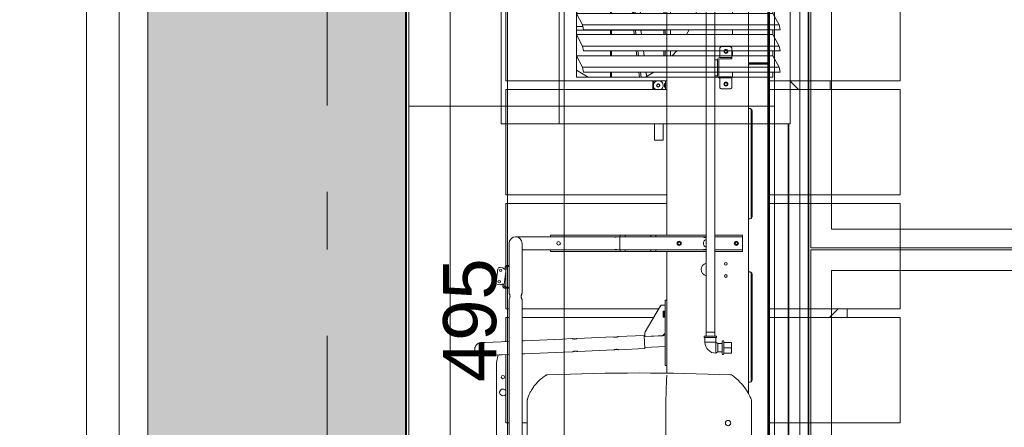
# Model space of a CAD drawing. Header units: centimetres. Extents: x -396 to 14490, y -515 to 1122.
# Tile 16 of 73: x -33 to 208, y 221 to 321. Entities that reach past the tile are written whole.
import ezdxf
from ezdxf.enums import TextEntityAlignment as Align

# ---------------------------------------------------------------- set-up
doc = ezdxf.new("R2010")
doc.units = ezdxf.units.CM
doc.header["$MEASUREMENT"] = 0
doc.linetypes.add('Przerywana podwójnie', pattern=[109.361107, 52.916665, -21.166666, 14.111111, -21.166666])
for name, color, linetype, lineweight, true_color in [('00 - nowa technologia myjni_Nr_pióra__246', 7, 'Continuous', 20, 0x1db3b3), ('440-K Słupy_Nr_pióra__88', 7, 'Continuous', 20, 0x426f9f), ('530 - Rynny i rury spustowe_Nr_pióra__84', 7, 'Continuous', 20, 0x70828f)]:
    doc.layers.add(name, color=color, linetype=linetype, lineweight=lineweight, true_color=true_color)
for name, color, linetype in [('154-Z Ciepłociągi', 7, 'Continuous'), ('299-A Wymiary Opisy', 7, 'Continuous'), ('410-K Osie główne', 7, 'Continuous'), ('420-K Ściany', 7, 'Continuous'), ('440-K Słupy', 7, 'Continuous'), ('530 - Rynny i rury spustowe', 7, 'Continuous'), ('Nowe_Drzwi Archicad', 7, 'Continuous')]:
    doc.layers.add(name, color=color, linetype=linetype)
for name, color, linetype, lineweight in [('154-Z Ciepłociągi_Nr_pióra__12', 7, 'Continuous', 13), ('299-A Wymiary Opisy_Nr_pióra__11', 7, 'Continuous', 0), ('410-K Osie główne_Nr_pióra__11', 7, 'Continuous', 0), ('420-K Ściany_Nr_pióra__11', 7, 'Continuous', 0), ('420-K Ściany_Nr_pióra__13', 7, 'Continuous', 25), ('420-K Ściany_Nr_pióra__27', 7, 'Continuous', 20), ('420-K Ściany_Nr_pióra__93', 9, 'Continuous', 20), ('Nowe_Drzwi Archicad_Nr_pióra__135', 5, 'Continuous', 13)]:
    doc.layers.add(name, color=color, linetype=linetype, lineweight=lineweight)
doc.styles.add('STYL_AUTOMATYCZNY_1', font='arial.ttf')
doc.styles.add('STYL_AUTOMATYCZNY_2', font='arial.ttf')
doc.dimstyles.new('STYL_AUTOMATYCZNY__2', dxfattribs={"dimtxt": 13, "dimasz": 7.6, "dimexe": 0.18, "dimexo": 0.0625, "dimgap": 0, "dimtad": 1, "dimdec": 0, "dimzin": 0, "dimdsep": 46, "dimtxsty": 'STYL_AUTOMATYCZNY_1', "dimblk": 'ARROWHEAD_2', "dimblk1": 'ARROWHEAD_2', "dimblk2": 'ARROWHEAD_2', "dimcen": 0.09, "dimclrd": 7, "dimclre": 7, "dimclrt": 7, "dimadec": 0, "dimazin": 0, "dimtfac": 1, "dimtdec": 4, "dimtmove": 0, "dimatfit": 3, "dimfxl": 0, "dimtolj": 1, "dimtzin": 0, "dimarcsym": 0})

# ---------------------------------------------------------------- blocks, each defined once
blk = doc.blocks.new('ElemPrzekroju_3_1')
at = {"layer": '420-K Ściany', "linetype": 'Continuous', "lineweight": 0, "true_color": 0x000000}
blk.add_hatch(color=18, dxfattribs=at).paths.add_polyline_path([(-1.8, 470), (-1.8, 25), (61.2, 25), (61.2, 470)])
at = {"layer": '420-K Ściany_Nr_pióra__13', "color": 7, "linetype": 'Continuous', "lineweight": 25}
blk.add_line((61.45, 25), (61.45, 454.99), dxfattribs=at)
at = {"layer": '420-K Ściany_Nr_pióra__27', "color": 7, "linetype": 'Continuous', "lineweight": 20}
for p, q in [((-1.8, 470), (-1.8, 25)), ((61.2, 455), (61.2, 25))]:
    blk.add_line(p, q, dxfattribs=at)
blk = doc.blocks.new('ElemPrzekroju_26_1')
at = {"layer": '440-K Słupy_Nr_pióra__88', "color": 155, "linetype": 'Continuous', "lineweight": 20, "true_color": 0x426f9f}
blk.add_line((72.2, 0), (72.2, 455), dxfattribs=at)
blk = doc.blocks.new('ElemPrzekroju_60_1')
at = {"layer": '530 - Rynny i rury spustowe_Nr_pióra__84', "color": 8, "linetype": 'Continuous', "lineweight": 20, "true_color": 0x70828f}
for p, q in [((-16.79, 409.54), (-16.79, 63.68)), ((-8.79, 409.54), (-8.79, 63.68))]:
    blk.add_line(p, q, dxfattribs=at)
blk = doc.blocks.new('ElemPrzekroju_67_1')
at = {"layer": '154-Z Ciepłociągi_Nr_pióra__12', "color": 7, "linetype": 'Continuous', "lineweight": 13}
for p, q in [((121.08, 379.8), (121.01, 379.8)), ((121.01, 375.8), (121.01, 379.8)), ((121.3, 379.8), (121.08, 379.8)), ((121.65, 379.8), (121.3, 379.8)), ((122.11, 379.8), (121.65, 379.8)), ((122.64, 379.8), (122.11, 379.8)), ((123.21, 379.8), (122.64, 379.8)), ((123.78, 379.8), (123.21, 379.8)), ((124.31, 379.8), (123.78, 379.8)), ((124.76, 379.8), (124.31, 379.8)), ((125.11, 379.8), (124.76, 379.8)), ((125.33, 379.8), (125.11, 379.8)), ((125.41, 379.8), (125.33, 379.8)), ((125.41, 375.8), (125.41, 379.8)), ((84.67, 295.8), (84.67, 375.8)), ((84.67, 375.8), (98.81, 375.8)), ((98.81, 295.8), (98.81, 375.8)), ((98.81, 375.8), (155.38, 375.8)), ((155.38, 375.8), (155.38, 295.8)), ((103.05, 364.4), (103.05, 307.2)), ((104.54, 361.6), (103.05, 364.4)), ((103.05, 364.4), (151.14, 364.4)), ((151.14, 364.4), (152.62, 361.6)), ((103.74, 363.11), (103.05, 362.71)), ((104.82, 360.4), (104.54, 361.6)), ((104.54, 361.6), (152.62, 361.6)), ((152.62, 361.6), (152.9, 360.4)), ((104.54, 356.4), (103.05, 359.2)), ((103.05, 359.2), (151.14, 359.2)), ((152.9, 360.4), (104.82, 360.4)), ((108.93, 359.2), (108.93, 360.4)), ((114.3, 360.4), (114.3, 359.2)), ((117.84, 359.2), (117.98, 360.4)), ((118.39, 360.4), (118.24, 359.2)), ((119.74, 360.4), (119.59, 359.2)), ((124.42, 359.2), (124.42, 360.4)), ((124.76, 360.4), (124.76, 359.2)), ((126.49, 359.2), (125.38, 360.4)), ((126.11, 359.61), (126.11, 359.2)), ((141.24, 360.4), (141.24, 359.2)), ((151.14, 359.2), (151.14, 360.4)), ((151.14, 359.2), (152.62, 356.4)), ((104.82, 355.2), (104.54, 356.4)), ((104.54, 356.4), (152.62, 356.4)), ((152.9, 355.2), (104.82, 355.2)), ((108.93, 354), (108.93, 355.2)), ((114.3, 355.2), (114.3, 354)), ((117.2, 354), (117.34, 355.2)), ((117.75, 355.2), (117.6, 354)), ((119.1, 355.2), (118.95, 354)), ((124.42, 354), (124.42, 355.2)), ((124.76, 355.2), (124.76, 354)), ((126.11, 355.2), (126.11, 354)), ((130.01, 354), (129.36, 355.2)), ((141.24, 355.2), (141.24, 354)), ((151.14, 354), (151.14, 355.2)), ((152.62, 356.4), (152.9, 355.2)), ((104.54, 351.2), (103.05, 354)), ((103.05, 354), (151.14, 354)), ((104.12, 351.99), (103.05, 351.99)), ((151.14, 354), (152.62, 351.2)), ((104.22, 349.82), (103.28, 348.8)), ((104.78, 350.15), (104.22, 349.82)), ((104.82, 350), (104.54, 351.2)), ((104.54, 351.2), (152.62, 351.2)), ((152.9, 350), (104.82, 350)), ((108.93, 348.8), (108.93, 350)), ((114.3, 350), (114.3, 348.8)), ((115.67, 349.82), (115.36, 350)), ((116.61, 348.8), (115.67, 349.82)), ((117.07, 348.8), (117.07, 350)), ((117.4, 350), (117.4, 348.8)), ((118.75, 350), (118.75, 348.8)), ((124.42, 348.8), (124.42, 350)), ((124.76, 350), (124.76, 348.8)), ((126.11, 350), (126.11, 348.8)), ((132.27, 348.8), (131.92, 350)), ((141.24, 350), (141.24, 348.8)), ((151.14, 348.8), (151.14, 350)), ((152.62, 351.2), (152.9, 350)), ((104.54, 346), (103.05, 348.8)), ((103.05, 348.8), (151.14, 348.8)), ((103.13, 348.65), (103.05, 348.56)), ((151.14, 348.8), (152.62, 346)), ((104.82, 344.8), (104.54, 346)), ((104.54, 346), (152.62, 346)), ((152.9, 344.8), (104.82, 344.8)), ((108.93, 343.6), (108.93, 344.8)), ((114.3, 344.8), (114.3, 343.6)), ((119.86, 343.9), (119.37, 344.8)), ((124.42, 343.6), (124.42, 344.8)), ((124.76, 344.8), (124.76, 343.6)), ((126.11, 344.8), (126.11, 343.6)), ((133.77, 343.69), (133.44, 344.8)), ((141.24, 344.8), (141.24, 343.6)), ((151.14, 343.6), (151.14, 344.8)), ((152.62, 346), (152.9, 344.8)), ((104.54, 340.8), (103.05, 343.6)), ((103.05, 343.6), (151.14, 343.6)), ((119.94, 343.6), (119.86, 343.9)), ((133.78, 343.6), (133.77, 343.69)), ((151.14, 343.6), (152.62, 340.8)), ((104.82, 339.6), (104.54, 340.8)), ((104.54, 340.8), (152.62, 340.8)), ((152.62, 340.8), (152.9, 339.6)), ((104.54, 335.6), (103.05, 338.4)), ((103.05, 338.4), (151.14, 338.4)), ((103.05, 337.84), (103.35, 337.84)), ((152.9, 339.6), (104.82, 339.6)), ((107.56, 339.17), (107.15, 338.4)), ((107.96, 339.6), (107.56, 339.17)), ((110.57, 339.17), (110.16, 338.4)), ((110.97, 339.6), (110.57, 339.17)), ((115.33, 339.17), (114.93, 339.6)), ((115.75, 338.4), (115.33, 339.17)), ((121.15, 338.4), (121.04, 339.6)), ((124.42, 338.4), (124.42, 339.6)), ((124.76, 339.6), (124.76, 338.4)), ((126.11, 339.6), (126.11, 338.4)), ((134.26, 338.4), (134.15, 339.6)), ((141.24, 339.6), (141.24, 338.4)), ((151.14, 338.4), (151.14, 339.6)), ((151.14, 338.4), (152.62, 335.6)), ((104.82, 334.4), (104.54, 335.6)), ((104.54, 335.6), (152.62, 335.6)), ((152.62, 335.6), (152.9, 334.4)), ((107.22, 333.9), (103.05, 333.9)), ((104.54, 330.4), (103.05, 333.2)), ((103.05, 333.2), (151.14, 333.2)), ((152.9, 334.4), (104.82, 334.4)), ((106.89, 333.9), (107.03, 333.42)), ((107.03, 333.42), (107.15, 333.2)), ((109.75, 334.4), (110.04, 333.42)), ((110.04, 333.42), (110.16, 333.2)), ((115.75, 333.2), (115.87, 333.42)), ((115.87, 333.42), (116.16, 334.4)), ((131.04, 333.76), (115.97, 333.76)), ((121.15, 333.2), (121.2, 333.76)), ((124.42, 333.2), (124.42, 333.76)), ((124.76, 333.76), (124.76, 333.2)), ((126.11, 333.76), (126.11, 333.2)), ((131.72, 333.8), (131.04, 333.76)), ((132.3, 333.89), (131.72, 333.8)), ((132.76, 334.05), (132.3, 333.89)), ((133.05, 334.26), (132.76, 334.05)), ((133.12, 334.4), (133.05, 334.26)), ((134.26, 333.2), (134.37, 334.4)), ((141.24, 334.4), (141.24, 333.2)), ((151.14, 333.2), (151.14, 334.4)), ((151.14, 333.2), (152.62, 330.4)), ((104.82, 329.2), (104.54, 330.4)), ((104.54, 330.4), (152.62, 330.4)), ((152.62, 330.4), (152.9, 329.2)), ((104.54, 325.2), (103.05, 328)), ((103.05, 328), (151.14, 328)), ((152.9, 329.2), (104.82, 329.2)), ((111.42, 328), (111.42, 329.2)), ((111.62, 329.2), (111.62, 328)), ((119.94, 328), (120.3, 329.2)), ((124.42, 328), (124.42, 329.2)), ((124.76, 329.2), (124.76, 328)), ((126.11, 329.2), (126.11, 328)), ((133.78, 328), (133.89, 329.2)), ((141.24, 329.2), (141.24, 328)), ((151.14, 328), (151.14, 329.2)), ((151.14, 328), (152.62, 325.2)), ((103.05, 323.04), (103.28, 322.8)), ((104.82, 324), (104.54, 325.2)), ((104.54, 325.2), (152.62, 325.2)), ((152.9, 324), (104.82, 324)), ((111.42, 322.8), (111.42, 324)), ((111.62, 324), (111.62, 322.8)), ((116.61, 322.8), (117.71, 324)), ((117.07, 322.8), (117.07, 323.3)), ((117.4, 323.66), (117.4, 322.8)), ((118.75, 324), (118.75, 322.8)), ((124.42, 322.8), (124.42, 324)), ((124.76, 324), (124.76, 322.8)), ((126.11, 324), (126.11, 322.8)), ((132.27, 322.8), (132.62, 324)), ((141.24, 324), (141.24, 322.8)), ((151.14, 322.8), (151.14, 324)), ((152.62, 325.2), (152.9, 324)), ((104.54, 320), (103.05, 322.8)), ((103.05, 322.8), (151.14, 322.8)), ((151.14, 322.8), (152.62, 320)), ((104.63, 319.61), (103.05, 319.61)), ((103.05, 318.66), (111.42, 318.66)), ((104.82, 318.8), (104.54, 320)), ((104.54, 320), (152.62, 320)), ((152.9, 318.8), (104.82, 318.8)), ((111.42, 317.6), (111.42, 318.8)), ((111.62, 318.8), (111.62, 317.6)), ((111.62, 318.66), (124.76, 318.66)), ((117.2, 317.6), (117.07, 318.66)), ((117.47, 318.66), (117.6, 317.6)), ((118.82, 318.66), (118.95, 317.6)), ((124.42, 317.6), (124.42, 318.66)), ((124.76, 318.66), (124.76, 318.8)), ((124.76, 318.66), (124.76, 317.6)), ((126.11, 318.8), (126.11, 317.6)), ((130.01, 317.6), (130.66, 318.8)), ((141.24, 318.8), (141.24, 317.6)), ((151.14, 317.6), (151.14, 318.8)), ((152.62, 320), (152.9, 318.8)), ((104.54, 314.8), (103.05, 317.6)), ((103.05, 317.6), (151.14, 317.6)), ((151.14, 317.6), (152.62, 314.8)), ((104.82, 313.6), (104.54, 314.8)), ((104.54, 314.8), (152.62, 314.8)), ((152.9, 313.6), (104.82, 313.6)), ((111.42, 312.4), (111.42, 313.6)), ((111.62, 313.6), (111.62, 312.4)), ((117.84, 312.4), (117.69, 313.6)), ((118.1, 313.6), (118.24, 312.4)), ((119.44, 313.6), (119.59, 312.4)), ((124.42, 312.4), (124.42, 313.6)), ((124.76, 313.6), (124.76, 312.4)), ((126.11, 313.6), (126.11, 312.4)), ((126.49, 312.4), (127.59, 313.6)), ((141.24, 313.6), (141.24, 312.4)), ((151.14, 312.4), (151.14, 313.6)), ((152.62, 314.8), (152.9, 313.6)), ((104.54, 309.6), (103.05, 312.4)), ((103.05, 312.4), (151.14, 312.4)), ((151.14, 312.4), (152.62, 309.6)), ((103.05, 308.9), (105.94, 307.2)), ((104.82, 308.4), (104.54, 309.6)), ((104.54, 309.6), (152.62, 309.6)), ((152.9, 308.4), (104.82, 308.4)), ((111.43, 308.18), (111.43, 308.4)), ((111.62, 308.4), (111.62, 307.2)), ((118.47, 307.2), (118.33, 308.4)), ((118.74, 308.4), (118.88, 307.2)), ((119.96, 307.2), (122.01, 308.4)), ((120.08, 308.4), (120.21, 307.35)), ((141.24, 308.4), (141.24, 307.2)), ((151.14, 307.2), (151.14, 308.4)), ((152.62, 309.6), (152.9, 308.4)), ((103.05, 307.2), (151.14, 307.2)), ((111.43, 307.39), (111.43, 308.18)), ((111.44, 307.2), (111.43, 307.39)), ((84.67, 295.8), (98.81, 295.8)), ((155.38, 295.8), (98.81, 295.8)), ((122.16, 295.8), (122.16, 291.8)), ((124.26, 295.8), (124.26, 291.8)), ((122.16, 291.8), (122.19, 291.8)), ((122.19, 291.8), (122.3, 291.8)), ((122.3, 291.8), (122.46, 291.8)), ((122.46, 291.8), (122.68, 291.8)), ((122.68, 291.8), (122.93, 291.8)), ((122.93, 291.8), (123.21, 291.8)), ((123.21, 291.8), (123.48, 291.8)), ((123.48, 291.8), (123.73, 291.8)), ((123.73, 291.8), (123.95, 291.8)), ((123.95, 291.8), (124.11, 291.8)), ((124.11, 291.8), (124.22, 291.8)), ((124.22, 291.8), (124.26, 291.8))]:
    blk.add_line(p, q, dxfattribs=at)
blk = doc.blocks.new('ElemPrzekroju_79_1')
at = {"layer": 'Nowe_Drzwi Archicad_Nr_pióra__135', "color": 5, "linetype": 'Continuous', "lineweight": 20}
for p, q in [((159.72, 0), (159.72, 408.7)), ((159.88, 0), (159.88, 408.7)), ((157.74, 0), (157.74, 372.69)), ((154.88, 0), (154.88, 295.8)), ((155.04, 0), (155.04, 295.8))]:
    blk.add_line(p, q, dxfattribs=at)
at = {"layer": 'Nowe_Drzwi Archicad_Nr_pióra__135', "color": 5, "linetype": 'Continuous', "lineweight": 13}
for p, q in [((160.38, 408.7), (160.38, 265.4)), ((165.5, 269.94), (165.5, 403.65)), ((493.26, 269.94), (165.5, 269.94)), ((160.38, 265.4), (498.38, 265.4)), ((498.38, 264.9), (160.38, 264.9)), ((160.38, 264.9), (160.38, 143.8)), ((165.5, 148.34), (165.5, 259.85)), ((165.5, 259.85), (271, 259.85))]:
    blk.add_line(p, q, dxfattribs=at)
blk = doc.blocks.new('*D95')
at = {"layer": '299-A Wymiary Opisy_Nr_pióra__11', "color": 7, "linetype": 'Continuous', "lineweight": 0}
for p, q in [((-35.6, 516.05), (-35.6, 520.94)), ((-30.6, 513.16), (-40.6, 518.94)), ((-28.1, 516.05), (-43.1, 516.05)), ((-35.6, 0), (-35.6, 516.05)), ((-40.6, 2.89), (-30.6, -2.89))]:
    blk.add_line(p, q, dxfattribs=at)
at = {"layer": '299-A Wymiary Opisy_Nr_pióra__11', "color": 7, "lineweight": 0, "insert": (-38.2, 243.15), "char_height": 13, "attachment_point": 7, "rotation": 90, "style": 'STYL_AUTOMATYCZNY_1'}
blk.add_mtext('\\A1;{\\pql;\\fArial|b0|i0|c238|p0;\\W1.000000;516}', dxfattribs=at)
blk = doc.blocks.new('ARROWHEAD_2')
at = {"color": 0, "linetype": 'Continuous', "lineweight": 0}
for p, q in [((-0.378, -0.655), (0.378, 0.655)), ((0, 0), (-1, 0))]:
    blk.add_line(p, q, dxfattribs=at)
blk = doc.blocks.new('*D96')
at = {"layer": '299-A Wymiary Opisy_Nr_pióra__11', "color": 7, "linetype": 'Continuous', "lineweight": 0}
for p, q in [((86.21, 494.81), (86.21, 499.7)), ((91.21, 491.92), (81.21, 497.69)), ((93.71, 494.81), (78.71, 494.81)), ((86.21, 0), (86.21, 494.81)), ((81.21, 2.89), (91.21, -2.89)), ((93.71, 0), (78.71, 0)), ((86.21, -4.89), (86.21, 0))]:
    blk.add_line(p, q, dxfattribs=at)
at = {"layer": '299-A Wymiary Opisy_Nr_pióra__11', "color": 7, "lineweight": 0, "insert": (83.61, 232.53), "char_height": 13, "attachment_point": 7, "rotation": 90, "style": 'STYL_AUTOMATYCZNY_1'}
blk.add_mtext('\\A1;{\\pql;\\fArial|b0|i0|c238|p0;\\W1.000000;495}', dxfattribs=at)
blk = doc.blocks.new('Standardowy znacznik osi[1]_1', base_point=(42.06, 1000))
at = {"layer": '410-K Osie główne_Nr_pióra__11', "color": 7, "linetype": 'Przerywana podwójnie', "lineweight": 0}
blk.add_line((42.06, 900), (42.06, -300), dxfattribs=at)
at = {"layer": '410-K Osie główne_Nr_pióra__11', "color": 7, "lineweight": 0, "style": 'STYL_AUTOMATYCZNY_2'}
for tag, p in [('AC_MarkerText_1_0', (42.06, 1022.5)), ('AC_MarkerText_1_1', (42.06, -407.5))]:
    blk.add_attdef(tag, text='', height=15, rotation=360, dxfattribs=at).set_placement(p, align=Align.TOP_CENTER)

msp = doc.modelspace()

# ---------------------------------------------------------------- hatches: boundary and pattern name
at = {"layer": '420-K Ściany_Nr_pióra__93', "linetype": 'Continuous', "lineweight": 20}
h = msp.add_hatch(dxfattribs=at)
h.set_pattern_fill('Siatka_50x100_0001', color=9, style=0, pattern_type=2)
h.set_pattern_definition([(0, (0, 0), (0, 100), []), (90, (0, 0), (-50, 0), [])])
h.paths.add_polyline_path([(621.76, 503.71), (621.76, 4.59), (503.38, 4.59), (503.38, 414.8), (151.54, 414.8), (151.54, 4.59), (62.03, 4.59), (62.03, 455.01)])

# ---------------------------------------------------------------- linework, layer by layer
at = {"layer": '00 - nowa technologia myjni_Nr_pióra__246', "color": 132, "linetype": 'Continuous', "lineweight": 20, "true_color": 0x1db3b3}
for p, q in [((125.18, 304.15), (125.18, 420)), ((134.76, 393.25), (134.76, 313.65)), ((145.18, 313.65), (145.18, 372.3)), ((149.88, 313.65), (149.88, 372.3)), ((150.28, 304.15), (150.28, 372.3)), ((136.89, 334.79), (136.89, 313.65)), ((85.78, 306.25), (85.78, 332.05)), ((182.28, 306.25), (182.28, 332.05)), ((125.18, 268.53), (125.18, 313.65)), ((134.76, 313.65), (134.76, 244.75)), ((136.89, 313.65), (136.89, 244.75)), ((138.13, 312.25), (138.13, 314.2)), ((138.63, 314.7), (140.58, 314.7)), ((141.08, 312.25), (141.08, 314.2)), ((145.18, 229.62), (145.18, 313.65)), ((145.18, 310.67), (145.18, 313.65)), ((149.88, 310.67), (149.88, 313.65)), ((150.28, 310.67), (150.28, 313.65)), ((137.33, 311.45), (136.89, 311.45)), ((137.33, 311.45), (137.58, 311.45)), ((137.58, 307.55), (137.58, 311.45)), ((137.88, 307.55), (137.88, 311.45)), ((138.13, 312.25), (138.13, 312)), ((138.13, 312), (139.66, 312)), ((138.13, 311.7), (139.66, 311.7)), ((139.66, 312), (140.37, 312)), ((139.66, 311.7), (140.37, 311.7)), ((140.37, 312), (140.79, 312)), ((140.37, 311.7), (140.79, 311.7)), ((140.79, 312), (141.08, 312)), ((140.79, 311.7), (141.08, 311.7)), ((141.08, 312.25), (141.08, 312)), ((141.08, 312), (141.08, 311.7)), ((145.92, 310.67), (145.18, 310.67)), ((145.28, 310.5), (145.18, 310.67)), ((145.28, 310.5), (145.18, 310.33)), ((145.18, 299.5), (145.18, 310.33)), ((145.92, 310.33), (145.18, 310.33)), ((145.92, 310.5), (145.28, 310.5)), ((145.92, 310.5), (145.28, 310.5)), ((149.54, 310.67), (145.92, 310.67)), ((145.92, 310.5), (149.54, 310.5)), ((149.54, 310.5), (145.92, 310.5)), ((145.92, 310.33), (149.54, 310.33)), ((149.54, 310.67), (149.88, 310.67)), ((149.54, 310.5), (149.98, 310.5)), ((149.54, 310.5), (149.98, 310.5)), ((149.54, 310.33), (149.88, 310.33)), ((149.98, 310.5), (149.88, 310.67)), ((149.98, 310.5), (149.88, 310.33)), ((149.88, 61.67), (149.88, 310.33)), ((150.18, 310.5), (149.98, 310.5)), ((150.18, 310.5), (149.98, 310.5)), ((150.28, 310.67), (150.18, 310.5)), ((150.18, 310.5), (150.28, 310.33)), ((150.28, 61.67), (150.28, 310.33)), ((125.18, 306.25), (85.78, 306.25)), ((121.78, 304.15), (121.78, 306.25)), ((121.88, 304.17), (121.88, 306.25)), ((124.88, 306.25), (124.88, 305.83)), ((137.33, 307.55), (136.89, 307.55)), ((137.33, 307.55), (137.58, 307.55)), ((138.13, 307.3), (139.66, 307.3)), ((138.13, 306.75), (138.13, 307)), ((138.13, 307), (139.66, 307)), ((138.13, 306.75), (138.13, 304.8)), ((139.66, 307.3), (140.37, 307.3)), ((139.66, 307), (140.37, 307)), ((140.79, 307.3), (140.37, 307.3)), ((140.79, 307), (140.37, 307)), ((140.79, 307.3), (141.08, 307.3)), ((140.79, 307), (141.08, 307)), ((141.08, 307), (141.08, 307.3)), ((141.08, 306.75), (141.08, 307)), ((141.08, 306.75), (141.08, 304.8)), ((182.28, 306.25), (150.28, 306.25)), ((155.26, 306.25), (157.36, 304.15)), ((165.11, 306.25), (165.11, 304.15)), ((85.78, 278.35), (85.78, 304.15)), ((85.78, 304.15), (125.18, 304.15)), ((124.63, 305.52), (124.63, 304.82)), ((124.69, 305.62), (124.87, 305.62)), ((124.87, 304.72), (124.69, 304.72)), ((124.88, 305.83), (124.88, 304.15)), ((140.58, 304.3), (138.63, 304.3)), ((150.28, 304.15), (182.28, 304.15)), ((182.28, 278.35), (182.28, 304.15)), ((145.18, 299.5), (145.39, 299.5)), ((145.77, 272.6), (145.77, 299.4)), ((146.02, 299), (146.02, 273)), ((125.18, 278.35), (85.78, 278.35)), ((146.02, 278.35), (145.77, 278.35)), ((182.28, 278.35), (150.28, 278.35)), ((85.78, 260.94), (85.78, 276.25)), ((85.78, 276.25), (125.18, 276.25)), ((145.77, 276.25), (146.02, 276.25)), ((150.28, 276.25), (182.28, 276.25)), ((182.28, 250.45), (182.28, 276.25)), ((145.18, 259.5), (145.18, 272.5)), ((145.18, 272.5), (145.39, 272.5)), ((96.28, 268.1), (88.18, 268.1)), ((112.23, 268.1), (96.28, 268.1)), ((97.68, 268.53), (96.68, 268.53)), ((96.68, 268.53), (96.68, 268.13)), ((97.68, 268.13), (96.68, 268.13)), ((96.68, 268.1), (96.68, 268.13)), ((113.48, 268.53), (97.68, 268.53)), ((113.48, 268.13), (97.68, 268.13)), ((112.23, 268.1), (112.23, 268.1)), ((112.97, 268.06), (112.98, 268.06)), ((113.13, 268.1), (113.13, 268.1)), ((113.68, 268.1), (113.13, 268.1)), ((113.78, 268.53), (113.48, 268.53)), ((113.78, 268.13), (113.48, 268.13)), ((113.68, 268.1), (113.68, 264.9)), ((113.68, 268.1), (113.68, 268.1)), ((113.78, 268.53), (114.08, 268.53)), ((113.78, 268.53), (113.78, 268.13)), ((113.78, 268.13), (114.08, 268.13)), ((114.08, 268.53), (114.68, 268.53)), ((114.08, 268.13), (114.68, 268.13)), ((114.68, 268.53), (114.98, 268.53)), ((114.68, 268.13), (114.98, 268.13)), ((115.28, 268.53), (114.98, 268.53)), ((114.98, 268.53), (114.98, 268.13)), ((115.28, 268.13), (114.98, 268.13)), ((120.98, 268.53), (115.28, 268.53)), ((120.98, 268.13), (115.28, 268.13)), ((121.28, 268.53), (120.98, 268.53)), ((121.28, 268.13), (120.98, 268.13)), ((121.28, 268.53), (121.58, 268.53)), ((121.28, 268.53), (121.28, 268.13)), ((121.28, 268.13), (121.58, 268.13)), ((121.58, 268.53), (122.18, 268.53)), ((121.58, 268.13), (122.18, 268.13)), ((122.18, 268.53), (122.48, 268.53)), ((122.18, 268.13), (122.48, 268.13)), ((122.78, 268.53), (122.48, 268.53)), ((122.48, 268.53), (122.48, 268.13)), ((122.78, 268.13), (122.48, 268.13)), ((134.76, 268.53), (122.78, 268.53)), ((134.76, 268.13), (122.78, 268.13)), ((134.18, 267.99), (134.18, 268.05)), ((134.23, 268.07), (134.76, 268.07)), ((134.76, 267.97), (134.23, 267.97)), ((142.68, 268.53), (136.89, 268.53)), ((142.68, 268.13), (136.89, 268.13)), ((143.68, 268.53), (142.68, 268.53)), ((143.68, 268.13), (142.68, 268.13)), ((143.68, 268.53), (143.68, 268.13)), ((143.68, 268.13), (143.68, 267.79)), ((143.68, 265.21), (143.68, 267.79)), ((86.58, 266.5), (86.58, 258.4)), ((89.78, 266.5), (89.78, 258.4)), ((134.18, 264.95), (134.18, 265.01)), ((134.23, 265.03), (134.76, 265.03)), ((143.68, 265.21), (143.68, 264.88)), ((96.28, 264.9), (89.78, 264.9)), ((112.23, 264.9), (96.28, 264.9)), ((96.68, 264.88), (96.68, 264.9)), ((96.68, 264.47), (96.68, 264.88)), ((96.68, 264.88), (97.68, 264.88)), ((96.68, 264.47), (97.68, 264.47)), ((97.68, 264.88), (113.48, 264.88)), ((97.68, 264.47), (113.48, 264.47)), ((113.1, 264.91), (113.13, 264.9)), ((113.68, 264.9), (113.13, 264.9)), ((113.48, 264.88), (113.78, 264.88)), ((113.48, 264.47), (113.78, 264.47)), ((114.08, 264.88), (113.78, 264.88)), ((113.78, 264.47), (113.78, 264.88)), ((114.08, 264.47), (113.78, 264.47)), ((114.68, 264.88), (114.08, 264.88)), ((114.68, 264.47), (114.08, 264.47)), ((114.98, 264.88), (114.68, 264.88)), ((114.98, 264.47), (114.68, 264.47)), ((114.98, 264.88), (115.28, 264.88)), ((114.98, 264.47), (114.98, 264.88)), ((114.98, 264.47), (115.28, 264.47)), ((115.28, 264.88), (120.98, 264.88)), ((115.28, 264.47), (120.98, 264.47)), ((120.98, 264.88), (121.28, 264.88)), ((120.98, 264.47), (121.28, 264.47)), ((121.58, 264.88), (121.28, 264.88)), ((121.28, 264.47), (121.28, 264.88)), ((121.58, 264.47), (121.28, 264.47)), ((122.18, 264.88), (121.58, 264.88)), ((122.18, 264.47), (121.58, 264.47)), ((122.48, 264.88), (122.18, 264.88)), ((122.48, 264.47), (122.18, 264.47)), ((122.48, 264.88), (122.78, 264.88)), ((122.48, 264.47), (122.48, 264.88)), ((122.48, 264.47), (122.78, 264.47)), ((122.78, 264.88), (134.76, 264.88)), ((122.78, 264.47), (134.76, 264.47)), ((125.18, 234.72), (125.18, 264.47)), ((134.76, 264.93), (134.23, 264.93)), ((136.89, 264.88), (142.68, 264.88)), ((136.89, 264.47), (142.68, 264.47)), ((142.68, 264.88), (143.68, 264.88)), ((142.68, 264.47), (143.68, 264.47)), ((143.68, 264.47), (143.68, 264.88)), ((83.43, 256.98), (83.83, 260.18)), ((84.38, 260.62), (85.04, 260.54)), ((85.29, 260.27), (85.31, 260.26)), ((85.38, 256.4), (85.85, 260.23)), ((85.59, 260.57), (85.55, 260.26)), ((85.89, 260.54), (85.85, 260.23)), ((86.26, 261.1), (86.18, 261.1)), ((86.26, 260.8), (86.18, 260.8)), ((86.51, 261.1), (86.26, 261.1)), ((86.51, 260.8), (86.26, 260.8)), ((86.51, 260.8), (86.51, 261.1)), ((86.51, 261.1), (86.58, 261.1)), ((86.51, 260.8), (86.58, 260.8)), ((89.78, 261.1), (89.8, 261.1)), ((89.78, 260.8), (89.8, 260.8)), ((89.8, 260.8), (89.8, 261.1)), ((85.78, 255.8), (85.78, 259.67)), ((86.58, 258.4), (86.58, 254.32)), ((89.78, 258.4), (89.78, 254.32)), ((145.18, 259.5), (145.39, 259.5)), ((145.77, 232.6), (145.77, 259.4)), ((146.02, 233), (146.02, 259)), ((83.87, 256.42), (84.56, 256.33)), ((85.08, 256.43), (85.05, 256.17)), ((85.38, 256.4), (85.35, 256.14)), ((85.64, 255.8), (85.96, 255.8)), ((85.64, 255.5), (85.96, 255.5)), ((85.78, 250.45), (85.78, 255.5)), ((86.16, 255.8), (85.96, 255.8)), ((86.16, 255.5), (85.96, 255.5)), ((86.16, 255.8), (86.35, 255.8)), ((86.16, 255.5), (86.35, 255.5)), ((86.55, 255.8), (86.35, 255.8)), ((86.55, 255.5), (86.35, 255.5)), ((86.55, 255.8), (86.58, 255.8)), ((86.55, 255.8), (86.55, 255.5)), ((86.55, 255.5), (86.58, 255.5)), ((89.78, 255.8), (89.8, 255.8)), ((89.78, 255.5), (89.8, 255.5)), ((89.8, 255.8), (89.8, 255.5)), ((86.58, 252.68), (86.58, 217.16)), ((89.78, 252.68), (89.78, 217.16)), ((119.85, 244.8), (123.63, 251.16)), ((124.78, 251.4), (124.06, 251.4)), ((124.78, 251.55), (124.78, 252.55)), ((125.18, 252.55), (124.78, 252.55)), ((124.78, 237.55), (124.78, 251.55)), ((86.58, 250.45), (85.78, 250.45)), ((85.78, 242.45), (85.78, 248.35)), ((85.78, 248.35), (86.58, 248.35)), ((123.21, 250.45), (89.78, 250.45)), ((89.78, 248.35), (121.96, 248.35)), ((124.28, 248.5), (124.28, 249.8)), ((124.38, 249.9), (124.78, 249.9)), ((124.78, 248.4), (124.38, 248.4)), ((124.48, 249.9), (124.48, 248.5)), ((124.48, 248.5), (124.48, 248.4)), ((146.02, 250.45), (145.77, 250.45)), ((145.77, 248.35), (146.02, 248.35)), ((182.28, 250.45), (150.28, 250.45)), ((150.28, 248.35), (182.28, 248.35)), ((165.01, 248.35), (167.11, 250.45)), ((169.26, 250.45), (169.26, 248.35)), ((182.28, 222.55), (182.28, 248.35)), ((103.24, 243.21), (112.04, 243.6)), ((113.23, 243.65), (119.63, 243.93)), ((119.63, 243.93), (119.7, 242.33)), ((124.78, 243.9), (119.64, 243.68)), ((119.78, 243.79), (119.78, 244.54)), ((119.88, 243.69), (124.11, 243.87)), ((124.75, 244.47), (124.18, 243.9)), ((134.34, 243.72), (134.34, 243.47)), ((134.34, 243.47), (137.14, 243.47)), ((134.37, 243.75), (137.11, 243.75)), ((134.48, 243.47), (134.48, 242.3)), ((134.76, 244.75), (136.89, 244.75)), ((134.78, 244.75), (134.78, 243.75)), ((136.88, 244.75), (136.88, 243.75)), ((137.11, 243.75), (137.29, 243.75)), ((137.14, 243.47), (137.32, 243.47)), ((137.18, 243.47), (137.18, 242.31)), ((137.32, 243.72), (137.32, 243.47)), ((89.78, 242.63), (90.29, 242.65)), ((90.29, 242.65), (99.65, 243.06)), ((99.65, 243.06), (102.05, 243.16)), ((119.7, 242.33), (119.77, 240.73)), ((124.78, 241.21), (119.76, 240.99)), ((134.48, 242.3), (137.01, 242.3)), ((137.01, 242.3), (137.17, 242.3)), ((137.17, 242.3), (137.18, 242.31)), ((137.18, 242.29), (137.17, 242.3)), ((137.18, 242.3), (137.18, 239.77)), ((137.63, 242), (137.18, 242.3)), ((137.63, 242), (137.63, 240.03)), ((138.73, 242), (137.63, 242)), ((138.73, 240.23), (138.73, 242.45)), ((139.13, 242.25), (139.13, 242.45)), ((139.13, 242.25), (140.91, 242.25)), ((139.13, 240.95), (139.13, 242.25)), ((139.13, 240.95), (140.91, 240.95)), ((139.13, 240.23), (139.13, 240.95)), ((141.03, 242.25), (140.91, 242.25)), ((141.03, 241.6), (141.03, 242.25)), ((141.03, 241.6), (141.03, 241.6)), ((141.03, 241.6), (141.03, 241.6)), ((141.03, 240.33), (141.03, 241.6)), ((79.85, 238.99), (86.58, 239.28)), ((85.78, 222.55), (85.78, 239.25)), ((89.78, 239.42), (90.43, 239.45)), ((90.43, 239.45), (99.79, 239.86)), ((99.79, 239.86), (102.18, 239.97)), ((103.38, 240.02), (112.18, 240.4)), ((113.37, 240.45), (119.77, 240.73)), ((137.63, 239.9), (137.18, 239.6)), ((137.18, 239.77), (137.18, 239.6)), ((137.63, 240.03), (137.63, 239.9)), ((138.73, 239.9), (137.63, 239.9)), ((138.73, 239.45), (138.73, 240.23)), ((139.13, 239.65), (139.13, 240.23)), ((139.13, 239.65), (140.91, 239.65)), ((139.13, 239.45), (139.13, 239.65)), ((140.91, 239.65), (141.03, 239.65)), ((141.03, 240.3), (141.03, 240.33)), ((141.03, 240.33), (141.03, 240.3)), ((141.03, 239.65), (141.03, 240.3)), ((83.48, 236.4), (83.48, 228.9)), ((124.78, 236.55), (124.78, 237.55)), ((125.18, 236.55), (124.78, 236.55)), ((145.18, 229.62), (145.18, 232.5)), ((145.18, 232.5), (145.39, 232.5)), ((83.48, 228.1), (83.48, 178.5)), ((91.02, 205.06), (91.02, 228.05)), ((124.93, 228.22), (124.93, 228.26)), ((124.93, 141.5), (124.93, 228.09)), ((145.88, 54.99), (145.88, 228.01)), ((86.58, 222.55), (85.78, 222.55)), ((91.02, 222.55), (89.78, 222.55)), ((182.28, 222.55), (150.28, 222.55))]:
    msp.add_line(p, q, dxfattribs=at)
for points in [[(124.63, 305.52), (124.63, 305.56), (124.64, 305.59), (124.66, 305.61), (124.69, 305.62), (124.69, 305.62)], [(124.63, 305.52), (124.63, 305.55), (124.65, 305.57), (124.68, 305.6), (124.71, 305.62), (124.74, 305.62), (124.77, 305.62)], [(124.63, 304.82), (124.63, 304.79), (124.64, 304.76), (124.66, 304.74), (124.69, 304.72), (124.69, 304.72)], [(124.63, 304.82), (124.63, 304.8), (124.65, 304.77), (124.68, 304.75), (124.71, 304.73), (124.74, 304.73), (124.77, 304.72)], [(124.87, 305.62), (124.87, 305.62), (124.87, 305.62), (124.87, 305.62), (124.88, 305.61), (124.88, 305.59), (124.88, 305.55)], [(124.88, 304.8), (124.88, 304.75), (124.88, 304.73), (124.87, 304.73), (124.87, 304.72), (124.87, 304.72)], [(145.92, 299.3), (145.88, 299.33), (145.84, 299.36), (145.79, 299.39), (145.74, 299.42), (145.64, 299.46), (145.54, 299.48), (145.47, 299.5), (145.39, 299.5)], [(145.39, 272.5), (145.44, 272.5), (145.49, 272.51), (145.6, 272.53), (145.71, 272.57), (145.78, 272.61), (145.85, 272.65), (145.92, 272.7)], [(112.68, 268.04), (112.55, 268.04), (112.43, 268.06), (112.33, 268.07), (112.23, 268.1)], [(112.68, 268.04), (112.81, 268.04), (112.93, 268.06), (113.03, 268.07), (113.13, 268.1)], [(134.23, 268.07), (134.2, 268.06), (134.18, 268.06), (134.18, 268.06), (134.18, 268.06), (134.18, 268.05)], [(134.18, 267.99), (134.18, 267.99), (134.18, 267.99), (134.19, 267.98), (134.21, 267.98), (134.23, 267.97)], [(134.23, 265.03), (134.21, 265.02), (134.19, 265.02), (134.18, 265.01), (134.18, 265.01), (134.18, 265.01)], [(112.68, 264.96), (112.6, 264.96), (112.52, 264.96), (112.45, 264.95), (112.31, 264.92), (112.23, 264.9)], [(112.68, 264.96), (112.76, 264.96), (112.83, 264.96), (112.91, 264.95), (113.05, 264.92), (113.13, 264.9)], [(134.18, 264.95), (134.18, 264.94), (134.18, 264.94), (134.18, 264.94), (134.19, 264.94), (134.22, 264.93), (134.23, 264.93)], [(85.55, 260.26), (85.54, 260.24), (85.53, 260.23), (85.52, 260.22), (85.51, 260.21), (85.49, 260.21), (85.44, 260.21), (85.39, 260.23), (85.33, 260.25), (85.25, 260.3)], [(85.85, 260.23), (85.84, 260.2), (85.84, 260.19), (85.82, 260.17), (85.81, 260.16), (85.79, 260.15), (85.76, 260.14), (85.7, 260.13), (85.63, 260.14), (85.56, 260.16), (85.48, 260.18), (85.39, 260.22), (85.31, 260.26), (85.25, 260.3)], [(85.48, 260.21), (85.52, 260.22), (85.53, 260.23), (85.54, 260.24)], [(145.92, 259.3), (145.88, 259.33), (145.84, 259.36), (145.79, 259.39), (145.74, 259.42), (145.64, 259.46), (145.54, 259.48), (145.47, 259.5), (145.39, 259.5)], [(84.78, 256.47), (84.84, 256.49), (84.89, 256.5), (84.96, 256.52), (85.03, 256.53), (85.14, 256.53), (85.2, 256.53), (85.25, 256.52), (85.28, 256.51), (85.31, 256.5), (85.34, 256.49), (85.36, 256.47), (85.38, 256.44), (85.38, 256.4)], [(85.02, 256.5), (84.97, 256.51), (84.9, 256.5), (84.81, 256.48), (84.78, 256.47)], [(84.78, 256.47), (84.85, 256.49), (84.92, 256.5), (84.98, 256.51), (85.03, 256.5), (85.06, 256.48), (85.08, 256.47), (85.08, 256.44), (85.08, 256.43)], [(86.58, 254.32), (86.62, 254.23), (86.67, 254.14), (86.69, 254.08), (86.73, 253.98), (86.76, 253.88), (86.78, 253.77), (86.8, 253.64), (86.81, 253.5)], [(86.81, 253.5), (86.8, 253.37), (86.78, 253.24), (86.76, 253.12), (86.71, 252.98), (86.68, 252.9), (86.62, 252.76), (86.58, 252.68)], [(124.28, 249.62), (124.32, 249.64), (124.36, 249.64), (124.4, 249.63), (124.43, 249.6), (124.46, 249.57), (124.47, 249.52), (124.48, 249.48)], [(124.45, 249.23), (124.43, 249.27), (124.41, 249.31), (124.37, 249.35), (124.34, 249.38), (124.28, 249.44)], [(124.45, 249.23), (124.47, 249.18), (124.48, 249.12)], [(112.64, 243.51), (112.5, 243.51), (112.37, 243.52), (112.24, 243.54), (112.17, 243.56), (112.07, 243.59), (112.04, 243.6), (112.04, 243.6), (112.05, 243.59)], [(113.23, 243.65), (113.17, 243.62), (113.04, 243.58), (112.96, 243.56), (112.83, 243.53), (112.74, 243.52), (112.64, 243.51)], [(78.17, 240.52), (78.18, 240.73), (78.19, 240.83), (78.21, 240.91), (78.22, 240.99), (78.25, 241.09), (78.29, 241.19), (78.33, 241.29), (78.37, 241.36), (78.41, 241.43), (78.5, 241.56), (78.6, 241.68), (78.65, 241.73), (78.77, 241.84), (78.83, 241.88), (78.9, 241.93), (78.97, 241.97), (79.11, 242.04), (79.26, 242.1), (79.41, 242.15), (79.49, 242.16), (79.56, 242.18), (79.67, 242.19), (79.78, 242.2)], [(79.67, 242.19), (80.71, 242.23), (86.58, 242.49)], [(102.65, 243.07), (102.51, 243.07), (102.38, 243.09), (102.25, 243.11), (102.18, 243.12), (102.07, 243.15), (102.05, 243.16), (102.05, 243.16), (102.06, 243.16)], [(103.24, 243.21), (103.18, 243.19), (103.05, 243.14), (102.97, 243.12), (102.84, 243.09), (102.75, 243.08), (102.65, 243.07)], [(140.91, 242.25), (140.97, 242.07), (141, 241.91), (141.02, 241.75), (141.03, 241.6)], [(141.03, 241.6), (141.02, 241.47), (141.01, 241.34), (140.99, 241.21), (140.95, 241.07), (140.91, 240.95)], [(141.03, 240.33), (141.02, 240.45), (141.01, 240.58), (140.98, 240.72), (140.95, 240.83), (140.91, 240.95)], [(78.17, 240.52), (78.2, 240.31), (78.22, 240.21), (78.24, 240.13), (78.26, 240.06), (78.3, 239.96), (78.34, 239.86), (78.4, 239.77), (78.44, 239.7), (78.49, 239.63), (78.58, 239.51), (78.7, 239.4), (78.75, 239.35), (78.88, 239.26), (78.95, 239.22), (79.02, 239.18), (79.09, 239.14), (79.24, 239.08), (79.39, 239.04), (79.55, 239.01), (79.62, 239), (79.7, 238.99), (79.81, 238.99), (79.92, 238.98)], [(79.75, 238.98), (79.81, 238.98), (79.87, 238.99), (79.87, 238.99)], [(79.81, 238.99), (80.87, 239.04), (85.78, 239.25)], [(141.03, 240.3), (141.02, 240.18), (141.01, 240.05), (140.99, 239.92), (140.96, 239.79), (140.91, 239.65)], [(125.17, 234.04), (125.13, 233.24), (125.09, 232.45), (125.03, 231.09), (124.98, 229.73), (124.93, 228.26)], [(125.17, 234.04), (125.17, 234.14), (125.18, 234.21), (125.19, 234.25), (125.19, 234.25)], [(91.06, 228.3), (91.19, 228.69), (91.34, 229.08), (91.5, 229.47), (91.68, 229.85), (91.77, 230.03), (91.87, 230.22), (91.96, 230.4), (92.07, 230.58), (92.21, 230.82), (92.36, 231.05), (92.52, 231.28), (92.67, 231.49), (92.82, 231.69)], [(143.22, 232.38), (143.43, 232.15), (143.64, 231.91), (143.83, 231.66), (143.98, 231.48), (144.12, 231.29), (144.26, 231.1), (144.39, 230.9), (144.65, 230.51), (144.9, 230.11), (145.14, 229.7), (145.36, 229.28), (145.48, 229.05), (145.59, 228.81), (145.7, 228.57), (145.81, 228.33)], [(145.39, 232.5), (145.44, 232.5), (145.49, 232.51), (145.6, 232.53), (145.71, 232.57), (145.78, 232.61), (145.85, 232.65), (145.92, 232.7)], [(83.48, 228.9), (83.5, 228.82), (83.52, 228.7), (83.52, 228.62), (83.53, 228.5)], [(83.53, 228.5), (83.52, 228.35), (83.5, 228.22), (83.49, 228.16), (83.48, 228.1)]]:
    msp.add_lwpolyline(points, dxfattribs=at)
for points in [[(89.55, 253.5), (89.56, 253.62), (89.57, 253.74), (89.59, 253.85), (89.64, 253.99), (89.67, 254.08), (89.73, 254.22), (89.75, 254.27), (89.78, 254.32), (89.75, 254.27), (89.72, 254.2), (89.66, 254.05), (89.63, 253.97), (89.59, 253.84), (89.57, 253.73), (89.55, 253.61)], [(89.55, 253.5), (89.56, 253.38), (89.57, 253.26), (89.59, 253.15), (89.64, 253.01), (89.67, 252.92), (89.73, 252.78), (89.75, 252.73), (89.78, 252.68), (89.75, 252.73), (89.72, 252.8), (89.66, 252.95), (89.63, 253.03), (89.59, 253.16), (89.57, 253.27), (89.55, 253.39)], [(102.78, 240.11), (102.69, 240.1), (102.6, 240.09), (102.51, 240.07), (102.43, 240.05), (102.35, 240.03), (102.23, 239.99), (102.18, 239.97), (102.2, 239.97), (102.3, 240.01), (102.37, 240.03), (102.49, 240.07), (102.62, 240.09), (102.7, 240.1)], [(102.78, 240.11), (102.87, 240.11), (102.96, 240.11), (103.05, 240.1), (103.13, 240.08), (103.21, 240.07), (103.33, 240.03), (103.38, 240.02), (103.37, 240.02), (103.27, 240.05), (103.19, 240.07), (103.07, 240.09), (102.93, 240.11), (102.86, 240.11)], [(112.77, 240.54), (112.68, 240.54), (112.59, 240.53), (112.5, 240.51), (112.42, 240.49), (112.34, 240.46), (112.22, 240.42), (112.18, 240.4), (112.19, 240.41), (112.29, 240.45), (112.36, 240.47), (112.48, 240.5), (112.62, 240.53), (112.69, 240.54)], [(112.77, 240.54), (112.86, 240.55), (112.95, 240.54), (113.04, 240.53), (113.12, 240.52), (113.2, 240.5), (113.33, 240.47), (113.37, 240.45), (113.36, 240.46), (113.26, 240.49), (113.18, 240.51), (113.06, 240.53), (112.92, 240.54), (112.85, 240.55)]]:
    msp.add_lwpolyline(points, close=True, dxfattribs=at)
for centre, radius in [((139.63, 313.5), 0.5), ((139.63, 313.5), 0.332), ((139.63, 305.5), 0.5), ((123.08, 305.17), 0.42), ((123.08, 305.17), 0.4), ((123.08, 305.17), 0.35), ((123.08, 305.17), 0.34), ((139.63, 305.5), 0.332), ((98.68, 266.5), 0.45), ((128.18, 266.5), 0.5), ((128.18, 266.5), 0.332), ((142.18, 266.5), 0.5), ((142.18, 266.5), 0.332), ((84.5, 259.9), 0.3), ((139.63, 261.5), 0.332), ((139.63, 258.5), 0.332), ((84.15, 257.09), 0.3), ((85.08, 233.75), 0.4), ((140.15, 222.5), 0.65)]:
    msp.add_circle(centre, radius, dxfattribs=at)
for centre, radius, start, end in [((138.63, 314.2), 0.5, 90, 180), ((140.58, 314.2), 0.5, 0, 90), ((138.13, 311.45), 0.55, 90, 180), ((138.13, 311.45), 0.25, 90, 180), ((123.08, 305.17), 1.2, 116.2865, 238.5789), ((123.08, 305.17), 1.2, 301.4196, 63.7203), ((138.13, 307.55), 0.55, 180, 270), ((138.13, 307.55), 0.25, 180, 270), ((122.38, 304.17), 0.5, 180, 182.7487), ((138.63, 304.8), 0.5, 180, 270), ((140.58, 304.8), 0.5, 270, 0), ((145.52, 299), 0.5, 0, 36.8699), ((145.52, 273), 0.5, 323.1301, 0), ((88.18, 266.5), 1.6, 0.0226, 179.6457), ((112.63, 269.88), 1.85, 283.1364, 284.7296), ((135.18, 266.5), 1.05, 113.2829, 246.7171), ((112.72, 263.15), 1.82, 100.9971, 105.7017), ((112.68, 263.38), 1.58, 90.0873, 100.7874), ((84.32, 260.12), 0.5, 83, 173), ((85.65, 260.87), 0.7, 208.271, 234.8852), ((86.18, 260.5), 0.6, 90, 173), ((86.18, 260.5), 0.3, 90, 173), ((135.18, 260.1), 1.6, 105.0343, 254.9657), ((145.52, 259), 0.5, 0, 36.8699), ((83.93, 256.91), 0.5, 173, 263), ((85.03, 255.82), 0.7, 111.1147, 132.402), ((85.64, 256.1), 0.6, 172.9985, 270.0005), ((85.02, 256.44), 0.0636, 352.0283, 11.574), ((85.64, 256.1), 0.3, 173, 270), ((124.06, 250.9), 0.5, 90, 149.2309), ((124.38, 249.8), 0.1, 90, 180), ((124.38, 248.5), 0.1, 180, 270), ((120.28, 244.54), 0.5, 149.2309, 180), ((119.88, 243.79), 0.1, 180, 272.5), ((124.11, 243.97), 0.1, 272.5, 315), ((124.68, 244.54), 0.1, 315, 0), ((134.37, 243.72), 0.028, 90, 180), ((137.29, 243.72), 0.028, 0, 90), ((93.18, 236.4), 9.7, 139.7198, 141.455), ((137.18, 242.3), 2.7, 180, 270), ((138.93, 242.45), 0.2, 90, 180), ((138.93, 242.45), 0.2, 0, 90), ((93.18, 236.4), 9.7, 163.4283, 180), ((138.93, 239.45), 0.2, 180, 270), ((138.93, 239.45), 0.2, 270, 0), ((100.51, 226.12), 9.45, 121.3692, 127.6653), ((96.01, 233.52), 0.79, 102.301, 121.3669), ((96.01, 233.48), 0.826, 92.4613, 102.1465), ((118.43, -321.34), 556.1, 87.6973, 92.314), ((140.74, 233.51), 0.802, 54.7886, 87.6552), ((133.89, 223.84), 12.65, 42.483, 54.7062), ((101.69, 224.74), 11.27, 135.0473, 141.9402), ((101.16, 225.28), 10.52, 127.6493, 135.0735), ((145.52, 233), 0.5, 323.1301, 0), ((85.08, 230), 0.825, 90, 328.0392), ((85.08, 230), 0.825, 31.9536, 90), ((91.81, 228.05), 0.795, 162.1418, 180.0416), ((135.81, 227.99), 10.88, 178.7693, 179.487), ((145.08, 228.01), 0.8, 0.0229, 23.6082)]:
    msp.add_arc(centre, radius, start, end, dxfattribs=at)
at = {"layer": '420-K Ściany_Nr_pióra__11', "color": 7, "linetype": 'Continuous', "lineweight": 0, "flags": 128}
msp.add_lwpolyline([(621.76, 503.71), (621.76, 4.59), (503.38, 4.59), (503.38, 414.8), (151.54, 414.8), (151.54, 4.59), (62.03, 4.59), (62.03, 455.01)], close=True, dxfattribs=at)

# ---------------------------------------------------------------- block references
at = {"layer": '154-Z Ciepłociągi', "lineweight": 0}
msp.add_blockref('ElemPrzekroju_67_1', (0, 0), dxfattribs=at)
at = {"layer": '410-K Osie główne', "color": 7, "linetype": 'Continuous', "lineweight": 20}
msp.add_blockref('Standardowy znacznik osi[1]_1', (42.06, 1000), dxfattribs=at)
at = {"layer": '420-K Ściany', "lineweight": 0}
msp.add_blockref('ElemPrzekroju_3_1', (0, 0), dxfattribs=at)
at = {"layer": '440-K Słupy', "lineweight": 0}
msp.add_blockref('ElemPrzekroju_26_1', (0, 0), dxfattribs=at)
at = {"layer": '530 - Rynny i rury spustowe', "lineweight": 0}
msp.add_blockref('ElemPrzekroju_60_1', (0, 0), dxfattribs=at)
at = {"layer": 'Nowe_Drzwi Archicad', "lineweight": 0}
msp.add_blockref('ElemPrzekroju_79_1', (0, 0), dxfattribs=at)

# ---------------------------------------------------------------- dimensions: what is measured, and where the dimension line sits
at = {"layer": '299-A Wymiary Opisy', "color": 7, "linetype": 'Continuous', "lineweight": 0}
for base, p1, p2, picture, middle in [((-35.6, 516.05), (472.65, 0), (13.45, 516.05), '*D95', (-44.7, 257.99)), ((86.21, 494.81), (61.2, 0), (67.49, 494.81), '*D96', (77.11, 247.37))]:
    dim = msp.add_linear_dim(base=base, p1=p1, p2=p2, angle=90, dimstyle='STYL_AUTOMATYCZNY__2', dxfattribs=at)
    dim.commit()
    dim.dimension.update_dxf_attribs({"geometry": picture, "text_midpoint": middle, "dimtype": 160, "text_rotation": 90})

doc.saveas('drawing.dxf')
